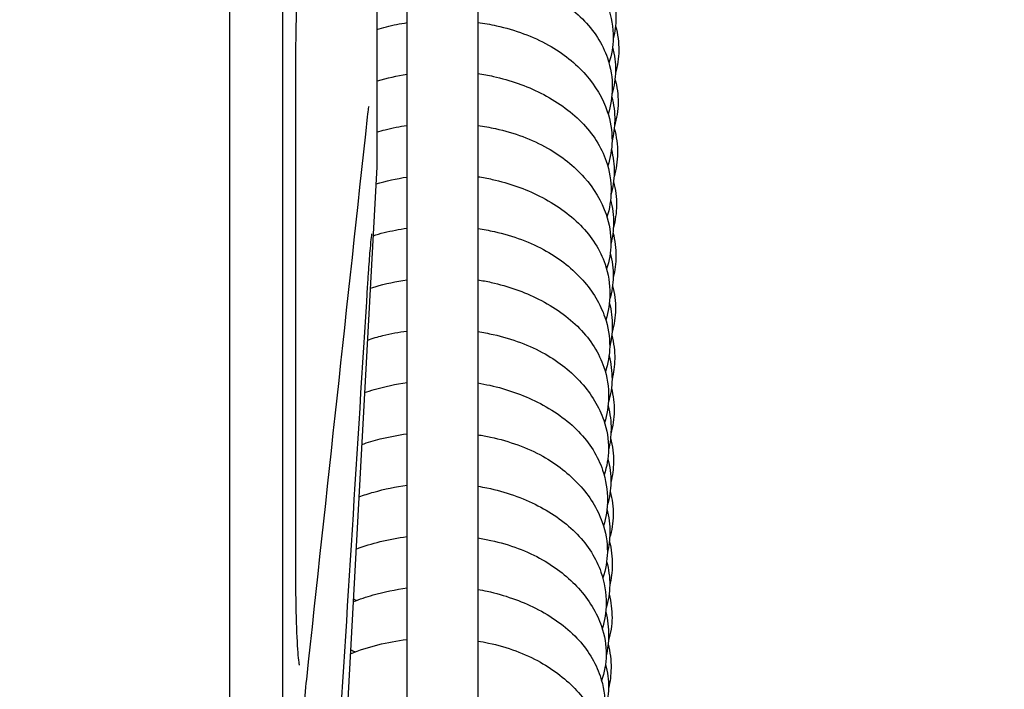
# Model space of a CAD drawing. Header units: millimetres. Extents: x 49320 to 60117, y -4209 to 20568.
# Tile 242 of 252: x 52407.92 to 52413.47, y 6190.19 to 6193.97. Entities that reach past the tile are written whole.
import ezdxf

# ---------------------------------------------------------------- set-up
doc = ezdxf.new("R2010")
doc.units = ezdxf.units.MM
doc.layers.add('_HD-KRESKOWANIE_PEŁNE', color=7, linetype='Continuous', lineweight=0, true_color=0xbfbfbf)
doc.layers.add('_mt_hatch żelbet', color=8, linetype='Continuous', lineweight=9)
doc.layers.add('_mt_widok', color=253, linetype='Continuous')
doc.layers.add('ARCATA', color=4, linetype='Continuous')

# ---------------------------------------------------------------- blocks, each defined once
blk = doc.blocks.new('WINDA 1 DZ')
at = {"layer": 'ARCATA', "color": 5, "true_color": 0x1414ff}
for p, q in [((172.525, 65.0677), (172.525, 88.1177)), ((172.525, 65.0696), (172.525, 88.1158)), ((172.825, 65.0677), (172.825, 88.1177)), ((173.525, 65.3942), (173.525, 87.7172)), ((173.925, 87.7172), (173.925, 65.3942)), ((173.3548, 78.3427), (173.3548, 74.8427)), ((173.3548, 78.3427), (173.3548, 74.8427)), ((173.3548, 74.8427), (172.825, 65.0677)), ((173.3548, 74.8427), (172.825, 65.0677))]:
    blk.add_line(p, q, dxfattribs=at)
blk.add_ellipse((172.795, 72.6719), major_axis=(0.1, 0), ratio=0.383179, start_param=6.283125, end_param=6.28321, dxfattribs=at)
blk.add_ellipse((172.795, 72.6719), major_axis=(0.1, 0), ratio=0.383179, start_param=6.283125, end_param=6.28321, dxfattribs=at)
for points, knots in [([(172.9433, 76.4363), (172.9433, 76.4363), (172.9424, 76.4334), (172.9395, 76.4202), (172.937, 76.4053), (172.9304, 76.3553), (172.9263, 76.3126), (172.9178, 76.1985), (172.9135, 76.1211), (172.906, 75.9431), (172.9027, 75.8391), (172.8978, 75.619), (172.8961, 75.4999), (172.8951, 75.3342), (172.895, 75.2861), (172.895, 75.2384)], [0.21511, 0.21511, 0.21511, 0.21511, 0.298301, 0.298301, 0.458791, 0.458791, 0.719183, 0.719183, 1.039976, 1.039976, 1.382372, 1.382372, 1.735051, 1.735051, 1.87931, 1.87931, 1.87931, 1.87931]), ([(172.9433, 76.4363), (172.9433, 76.4363), (172.9424, 76.4334), (172.9395, 76.4202), (172.937, 76.4053), (172.9304, 76.3553), (172.9263, 76.3126), (172.9178, 76.1985), (172.9135, 76.1211), (172.906, 75.9431), (172.9027, 75.8391), (172.8978, 75.619), (172.8961, 75.4999), (172.8951, 75.3342), (172.895, 75.2861), (172.895, 75.2384)], [0.21511, 0.21511, 0.21511, 0.21511, 0.298301, 0.298301, 0.458791, 0.458791, 0.719183, 0.719183, 1.039976, 1.039976, 1.382372, 1.382372, 1.735051, 1.735051, 1.87931, 1.87931, 1.87931, 1.87931]), ([(173.925, 76.2403), (173.9589, 76.2357), (173.9924, 76.2299), (174.1312, 76.2001), (174.2329, 76.1643), (174.4046, 76.071), (174.4775, 76.0134), (174.5895, 75.8876), (174.6316, 75.8183), (174.6782, 75.6888), (174.6889, 75.6286), (174.6875, 75.522), (174.6793, 75.4745), (174.6644, 75.4285)], [271.119716, 271.119716, 271.119716, 271.119716, 271.224109, 271.224109, 271.562101, 271.562101, 271.884221, 271.884221, 272.192149, 272.192149, 272.436398, 272.436398, 272.628665, 272.628665, 272.628665, 272.628665]), ([(173.925, 75.9513), (173.9565, 75.9469), (173.9876, 75.9414), (174.1137, 75.9135), (174.2049, 75.8809), (174.3733, 75.7957), (174.4513, 75.7408), (174.5785, 75.613), (174.6282, 75.5368), (174.6745, 75.4018), (174.6836, 75.3439), (174.6824, 75.2377), (174.6745, 75.1881), (174.6596, 75.1399)], [264.93823, 264.93823, 264.93823, 264.93823, 265.035243, 265.035243, 265.341093, 265.341093, 265.668618, 265.668618, 266.00483, 266.00483, 266.239631, 266.239631, 266.442703, 266.442703, 266.442703, 266.442703]), ([(174.6867, 75.8184), (174.6985, 75.774), (174.7042, 75.7286), (174.7032, 75.6442), (174.6979, 75.6044), (174.6881, 75.5653)], [303.1602017, 303.1602017, 303.1602017, 303.1602017, 303.3447275, 303.3447275, 303.5077346, 303.5077346, 303.5077346, 303.5077346]), ([(173.3548, 75.6186), (173.3725, 75.6239), (173.3904, 75.6288), (173.4465, 75.6429), (173.4856, 75.6507), (173.525, 75.6567)], [258.180761, 258.180761, 258.180761, 258.180761, 258.2368937, 258.2368937, 258.3560257, 258.3560257, 258.3560257, 258.3560257]), ([(173.925, 75.6582), (173.9603, 75.6533), (173.995, 75.647), (174.1348, 75.6158), (174.2359, 75.579), (174.4052, 75.4842), (174.4767, 75.4266), (174.5877, 75.2998), (174.6296, 75.2293), (174.6727, 75.102), (174.6822, 75.0457), (174.6809, 74.9424), (174.6724, 74.8944), (174.6573, 74.848)], [258.758144, 258.758144, 258.758144, 258.758144, 258.866872, 258.866872, 259.20512, 259.20512, 259.524917, 259.524917, 259.836723, 259.836723, 260.064839, 260.064839, 260.259374, 260.259374, 260.259374, 260.259374]), ([(174.701, 75.6377), (174.7012, 75.6371), (174.7013, 75.6364), (174.7142, 75.591), (174.7203, 75.5448), (174.7193, 75.4565), (174.7129, 75.4134), (174.701, 75.3714)], [327.8835792, 327.8835792, 327.8835792, 327.8835792, 327.8862944, 327.8862944, 328.0732358, 328.0732358, 328.2487278, 328.2487278, 328.2487278, 328.2487278]), ([(174.6845, 75.5178), (174.6961, 75.4739), (174.7019, 75.4288), (174.7008, 75.3414), (174.694, 75.2982), (174.6816, 75.2561)], [296.9906266, 296.9906266, 296.9906266, 296.9906266, 297.1742227, 297.1742227, 297.3489586, 297.3489586, 297.3489586, 297.3489586]), ([(173.3548, 75.327), (173.3559, 75.3273), (173.357, 75.3276), (173.4122, 75.3436), (173.4683, 75.356), (173.525, 75.3651)], [251.999887, 251.999887, 251.999887, 251.999887, 252.0032853, 252.0032853, 252.1748899, 252.1748899, 252.1748899, 252.1748899]), ([(173.925, 75.3692), (173.9545, 75.3649), (173.9836, 75.3596), (174.1076, 75.332), (174.1985, 75.2995), (174.3674, 75.2142), (174.446, 75.1589), (174.573, 75.0307), (174.6219, 74.9545), (174.6677, 74.8199), (174.6767, 74.7623), (174.6754, 74.6564), (174.6676, 74.6069), (174.6528, 74.5588)], [252.576825, 252.576825, 252.576825, 252.576825, 252.667871, 252.667871, 252.973012, 252.973012, 253.302713, 253.302713, 253.637695, 253.637695, 253.871783, 253.871783, 254.074233, 254.074233, 254.074233, 254.074233]), ([(174.6983, 75.3376), (174.7103, 75.2942), (174.7165, 75.2495), (174.7154, 75.1608), (174.7082, 75.1161), (174.6952, 75.0728)], [321.7177346, 321.7177346, 321.7177346, 321.7177346, 321.898343, 321.898343, 322.0799608, 322.0799608, 322.0799608, 322.0799608]), ([(174.68, 75.238), (174.6916, 75.194), (174.6971, 75.1489), (174.6961, 75.0652), (174.691, 75.0257), (174.6814, 74.9869)], [290.7908452, 290.7908452, 290.7908452, 290.7908452, 290.9739988, 290.9739988, 291.1358355, 291.1358355, 291.1358355, 291.1358355]), ([(173.309, 75.184), (173.309, 75.184), (173.3089, 75.1837), (173.3085, 75.1818), (173.3076, 75.1778), (173.305, 75.1619), (173.3028, 75.1456), (173.3007, 75.1255)], [0.1839779, 0.1839779, 0.1839779, 0.1839779, 0.2012929, 0.2012929, 0.2666553, 0.2666553, 0.3926348, 0.3926348, 0.3926348, 0.3926348]), ([(173.309, 75.184), (173.309, 75.184), (173.3089, 75.1837), (173.3085, 75.1818), (173.3076, 75.1778), (173.305, 75.1619), (173.3028, 75.1456), (173.3007, 75.1255)], [0.1839779, 0.1839779, 0.1839779, 0.1839779, 0.2012929, 0.2012929, 0.2666553, 0.2666553, 0.3926348, 0.3926348, 0.3926348, 0.3926348]), ([(173.3548, 75.0394), (173.3705, 75.044), (173.3863, 75.0483), (173.4423, 75.0623), (173.4835, 75.0703), (173.525, 75.0764)], [245.819517, 245.819517, 245.819517, 245.819517, 245.8690484, 245.8690484, 245.9944195, 245.9944195, 245.9944195, 245.9944195]), ([(173.925, 75.0763), (173.9585, 75.0715), (173.9915, 75.0655), (174.1294, 75.0346), (174.2304, 74.9977), (174.398, 74.9031), (174.4684, 74.8462), (174.5797, 74.7201), (174.6222, 74.6491), (174.6661, 74.5209), (174.6758, 74.4643), (174.6745, 74.3605), (174.666, 74.3124), (174.6506, 74.2659)], [246.396645, 246.396645, 246.396645, 246.396645, 246.500015, 246.500015, 246.837792, 246.837792, 247.153538, 247.153538, 247.468061, 247.468061, 247.697593, 247.697593, 247.892358, 247.892358, 247.892358, 247.892358]), ([(174.694, 75.0596), (174.7069, 75.0133), (174.7132, 74.9658), (174.7122, 74.8745), (174.7054, 74.8298), (174.6928, 74.7862)], [315.5158769, 315.5158769, 315.5158769, 315.5158769, 315.7092777, 315.7092777, 315.8910903, 315.8910903, 315.8910903, 315.8910903]), ([(174.678, 74.9397), (174.6889, 74.8971), (174.6942, 74.8535), (174.6932, 74.7675), (174.6869, 74.7243), (174.6752, 74.6821)], [284.6177828, 284.6177828, 284.6177828, 284.6177828, 284.7948535, 284.7948535, 284.9713722, 284.9713722, 284.9713722, 284.9713722]), ([(173.3496, 74.7463), (173.3502, 74.7465), (173.3508, 74.7466), (173.4077, 74.7631), (173.466, 74.776), (173.525, 74.7851)], [239.6331898, 239.6331898, 239.6331898, 239.6331898, 239.6351607, 239.6351607, 239.8134147, 239.8134147, 239.8134147, 239.8134147]), ([(173.925, 74.787), (173.9524, 74.7829), (173.9794, 74.7778), (174.1012, 74.7506), (174.192, 74.7182), (174.3614, 74.6328), (174.4405, 74.5772), (174.5671, 74.4485), (174.6155, 74.3725), (174.6609, 74.2382), (174.6699, 74.1805), (174.6686, 74.0749), (174.6609, 74.0256), (174.6463, 73.9778)], [240.215549, 240.215549, 240.215549, 240.215549, 240.300255, 240.300255, 240.60494, 240.60494, 240.936526, 240.936526, 241.270126, 241.270126, 241.504587, 241.504587, 241.705855, 241.705855, 241.705855, 241.705855]), ([(174.6902, 74.7581), (174.7017, 74.7144), (174.7074, 74.6696), (174.7064, 74.5834), (174.7003, 74.5411), (174.689, 74.4997)], [309.3487933, 309.3487933, 309.3487933, 309.3487933, 309.5306387, 309.5306387, 309.7032258, 309.7032258, 309.7032258, 309.7032258]), ([(174.6731, 74.6569), (174.6848, 74.6127), (174.6903, 74.5674), (174.6894, 74.484), (174.6844, 74.4451), (174.675, 74.4068)], [278.422453, 278.422453, 278.422453, 278.422453, 278.606699, 278.606699, 278.7662086, 278.7662086, 278.7662086, 278.7662086]), ([(173.3338, 74.454), (173.3542, 74.4603), (173.3749, 74.466), (173.438, 74.4817), (173.4813, 74.49), (173.525, 74.4961)], [233.4361412, 233.4361412, 233.4361412, 233.4361412, 233.5010739, 233.5010739, 233.6329047, 233.6329047, 233.6329047, 233.6329047]), ([(173.925, 74.4943), (173.9564, 74.4896), (173.9873, 74.4839), (174.1232, 74.4535), (174.2241, 74.4164), (174.3908, 74.322), (174.4607, 74.2657), (174.5725, 74.1398), (174.6156, 74.0683), (174.6595, 73.9398), (174.6691, 73.8836), (174.6678, 73.7799), (174.6592, 73.7314), (174.6438, 73.6847)], [234.035271, 234.035271, 234.035271, 234.035271, 234.132242, 234.132242, 234.469881, 234.469881, 234.783276, 234.783276, 235.100353, 235.100353, 235.328032, 235.328032, 235.524209, 235.524209, 235.524209, 235.524209]), ([(173.3251, 74.4641), (173.3251, 74.4641), (173.3249, 74.4633), (173.3243, 74.4588), (173.3234, 74.4526), (173.3208, 74.4298), (173.3187, 74.4085), (173.3136, 74.3488), (173.3104, 74.3064), (173.3051, 74.2298), (173.303, 74.1992), (173.301, 74.167)], [0.181749, 0.181749, 0.181749, 0.181749, 0.2143063, 0.2143063, 0.2973048, 0.2973048, 0.4470667, 0.4470667, 0.6374896, 0.6374896, 0.7490924, 0.7490924, 0.7490924, 0.7490924]), ([(173.3251, 74.4641), (173.3251, 74.4641), (173.3249, 74.4633), (173.3243, 74.4588), (173.3234, 74.4526), (173.3208, 74.4298), (173.3187, 74.4085), (173.3136, 74.3488), (173.3104, 74.3064), (173.3051, 74.2298), (173.303, 74.1992), (173.301, 74.167)], [0.181749, 0.181749, 0.181749, 0.181749, 0.2143063, 0.2143063, 0.2973048, 0.2973048, 0.4470667, 0.4470667, 0.6374896, 0.6374896, 0.7490924, 0.7490924, 0.7490924, 0.7490924]), ([(174.6867, 74.4721), (174.6985, 74.4278), (174.7042, 74.3823), (174.7032, 74.2979), (174.6979, 74.2581), (174.6881, 74.219)], [303.1602017, 303.1602017, 303.1602017, 303.1602017, 303.3447275, 303.3447275, 303.5077346, 303.5077346, 303.5077346, 303.5077346]), ([(174.6713, 74.3559), (174.6829, 74.3121), (174.6887, 74.2673), (174.6876, 74.1797), (174.6806, 74.1361), (174.668, 74.0937)], [272.2539568, 272.2539568, 272.2539568, 272.2539568, 272.4363977, 272.4363977, 272.6127559, 272.6127559, 272.6127559, 272.6127559]), ([(173.3177, 74.1575), (173.3269, 74.1604), (173.3361, 74.1632), (173.4036, 74.1827), (173.4639, 74.1959), (173.525, 74.2051)], [227.2382296, 227.2382296, 227.2382296, 227.2382296, 227.2675819, 227.2675819, 227.4519599, 227.4519599, 227.4519599, 227.4519599]), ([(173.925, 74.2048), (173.9503, 74.2008), (173.9753, 74.196), (174.095, 74.1692), (174.1858, 74.1368), (174.3557, 74.0513), (174.4352, 73.9952), (174.5614, 73.8662), (174.609, 73.7904), (174.6541, 73.6565), (174.6631, 73.5987), (174.6618, 73.4933), (174.6542, 73.4444), (174.6397, 73.3968)], [227.854323, 227.854323, 227.854323, 227.854323, 227.932777, 227.932777, 228.237352, 228.237352, 228.570662, 228.570662, 228.902643, 228.902643, 229.137469, 229.137469, 229.33752, 229.33752, 229.33752, 229.33752]), ([(174.6845, 74.1716), (174.6961, 74.1276), (174.7019, 74.0825), (174.7008, 73.9951), (174.694, 73.9519), (174.6816, 73.9099)], [296.9906266, 296.9906266, 296.9906266, 296.9906266, 297.1742227, 297.1742227, 297.3489586, 297.3489586, 297.3489586, 297.3489586]), ([(174.6663, 74.0752), (174.6779, 74.0309), (174.6835, 73.9855), (174.6825, 73.9023), (174.6776, 73.8637), (174.6684, 73.8257)], [266.054968, 266.054968, 266.054968, 266.054968, 266.2396313, 266.2396313, 266.3979103, 266.3979103, 266.3979103, 266.3979103]), ([(173.3018, 73.865), (173.3304, 73.8744), (173.3595, 73.8828), (173.4334, 73.901), (173.479, 73.9096), (173.525, 73.9158)], [221.0411519, 221.0411519, 221.0411519, 221.0411519, 221.1327827, 221.1327827, 221.2714067, 221.2714067, 221.2714067, 221.2714067]), ([(173.925, 73.9122), (173.9542, 73.9077), (173.983, 73.9023), (174.1168, 73.8725), (174.2176, 73.8353), (174.3834, 73.741), (174.4529, 73.6852), (174.5653, 73.5595), (174.6089, 73.4874), (174.6529, 73.3589), (174.6625, 73.3031), (174.6612, 73.1994), (174.6525, 73.1506), (174.6369, 73.1036)], [221.673925, 221.673925, 221.673925, 221.673925, 221.76439, 221.76439, 222.101703, 222.101703, 222.413089, 222.413089, 222.732605, 222.732605, 222.958313, 222.958313, 223.156003, 223.156003, 223.156003, 223.156003]), ([(174.68, 73.8918), (174.6916, 73.8477), (174.6971, 73.8027), (174.6961, 73.719), (174.691, 73.6795), (174.6814, 73.6407)], [290.7908452, 290.7908452, 290.7908452, 290.7908452, 290.9739988, 290.9739988, 291.1358355, 291.1358355, 291.1358355, 291.1358355]), ([(174.6647, 73.7757), (174.6762, 73.7324), (174.682, 73.6879), (174.6809, 73.6006), (174.6739, 73.5571), (174.6614, 73.5148)], [259.8841026, 259.8841026, 259.8841026, 259.8841026, 260.0648395, 260.0648395, 260.2411273, 260.2411273, 260.2411273, 260.2411273]), ([(173.2857, 73.5682), (173.3034, 73.5742), (173.3213, 73.5798), (173.3994, 73.6024), (173.4618, 73.6159), (173.525, 73.6251)], [214.843073, 214.843073, 214.843073, 214.843073, 214.9000854, 214.9000854, 215.090543, 215.090543, 215.090543, 215.090543]), ([(173.925, 73.6224), (173.948, 73.6186), (173.9707, 73.6142), (174.0884, 73.5878), (174.1793, 73.5555), (174.3499, 73.4697), (174.4298, 73.4134), (174.5555, 73.284), (174.6023, 73.2086), (174.6473, 73.075), (174.6563, 73.017), (174.6551, 72.9117), (174.6475, 72.8631), (174.6332, 72.8158)], [215.49317, 215.49317, 215.49317, 215.49317, 215.564615, 215.564615, 215.869689, 215.869689, 216.204638, 216.204638, 216.534726, 216.534726, 216.77035, 216.77035, 216.969146, 216.969146, 216.969146, 216.969146]), ([(174.678, 73.5934), (174.6889, 73.5509), (174.6942, 73.5072), (174.6932, 73.4213), (174.6869, 73.378), (174.6752, 73.3358)], [284.6177828, 284.6177828, 284.6177828, 284.6177828, 284.7948535, 284.7948535, 284.9713722, 284.9713722, 284.9713722, 284.9713722]), ([(174.6595, 73.4935), (174.6711, 73.4492), (174.6765, 73.404), (174.6756, 73.3212), (174.6708, 73.283), (174.6618, 73.2453)], [253.6873724, 253.6873724, 253.6873724, 253.6873724, 253.8717832, 253.8717832, 254.0285792, 254.0285792, 254.0285792, 254.0285792]), ([(173.2699, 73.2752), (173.3037, 73.2872), (173.3382, 73.2976), (173.4227, 73.319), (173.4736, 73.3286), (173.525, 73.3353)], [208.6459954, 208.6459954, 208.6459954, 208.6459954, 208.7553471, 208.7553471, 208.9099886, 208.9099886, 208.9099886, 208.9099886]), ([(173.925, 73.3302), (173.9492, 73.3264), (173.9731, 73.3219), (174.1025, 73.294), (174.2038, 73.2574), (174.3703, 73.1644), (174.4401, 73.1094), (174.5542, 72.9848), (174.5991, 72.9129), (174.6455, 72.7826), (174.6558, 72.725), (174.6545, 72.6187), (174.6456, 72.5693), (174.6296, 72.5217)], [209.312663, 209.312663, 209.312663, 209.312663, 209.387667, 209.387667, 209.725087, 209.725087, 210.034804, 210.034804, 210.355524, 210.355524, 210.588439, 210.588439, 210.789067, 210.789067, 210.789067, 210.789067]), ([(174.6731, 73.3107), (174.6848, 73.2664), (174.6903, 73.2211), (174.6894, 73.1377), (174.6844, 73.0988), (174.675, 73.0605)], [278.422453, 278.422453, 278.422453, 278.422453, 278.606699, 278.606699, 278.7662086, 278.7662086, 278.7662086, 278.7662086]), ([(174.658, 73.1948), (174.6697, 73.1512), (174.6756, 73.1064), (174.6745, 73.0185), (174.6674, 72.9746), (174.6545, 72.932)], [247.5156885, 247.5156885, 247.5156885, 247.5156885, 247.6975933, 247.6975933, 247.8751433, 247.8751433, 247.8751433, 247.8751433]), ([(173.2538, 72.9794), (173.2813, 72.9893), (173.3093, 72.9983), (173.3982, 73.0237), (173.4613, 73.0367), (173.525, 73.0452)], [202.4480599, 202.4480599, 202.4480599, 202.4480599, 202.5375062, 202.5375062, 202.7292493, 202.7292493, 202.7292493, 202.7292493]), ([(173.925, 73.0395), (173.9422, 73.0367), (173.9592, 73.0335), (174.0789, 73.0088), (174.1772, 72.9744), (174.3486, 72.8859), (174.4245, 72.8312), (174.5463, 72.7052), (174.5925, 72.6313), (174.6395, 72.4969), (174.6494, 72.4363), (174.6481, 72.3292), (174.6407, 72.2812), (174.6267, 72.2345)], [203.132119, 203.132119, 203.132119, 203.132119, 203.185553, 203.185553, 203.512262, 203.512262, 203.834012, 203.834012, 204.159004, 204.159004, 204.405297, 204.405297, 204.601176, 204.601176, 204.601176, 204.601176]), ([(174.6713, 73.0096), (174.6829, 72.9659), (174.6887, 72.921), (174.6876, 72.8334), (174.6806, 72.7898), (174.668, 72.7474)], [272.2539568, 272.2539568, 272.2539568, 272.2539568, 272.4363977, 272.4363977, 272.6127559, 272.6127559, 272.6127559, 272.6127559]), ([(174.6528, 72.9118), (174.6643, 72.8675), (174.6697, 72.8222), (174.6688, 72.7396), (174.664, 72.7015), (174.6551, 72.664)], [241.3199651, 241.3199651, 241.3199651, 241.3199651, 241.5045872, 241.5045872, 241.6606322, 241.6606322, 241.6606322, 241.6606322]), ([(173.2379, 72.6849), (173.2822, 72.7017), (173.3279, 72.7159), (173.4235, 72.7394), (173.474, 72.7486), (173.525, 72.755)], [196.2502134, 196.2502134, 196.2502134, 196.2502134, 196.3950275, 196.3950275, 196.5482986, 196.5482986, 196.5482986, 196.5482986]), ([(173.925, 72.7481), (173.9498, 72.744), (173.9743, 72.7393), (174.1035, 72.7105), (174.2037, 72.6731), (174.3682, 72.5794), (174.4372, 72.5245), (174.5508, 72.399), (174.5956, 72.326), (174.6397, 72.1972), (174.6491, 72.1423), (174.6478, 72.0385), (174.6389, 71.9888), (174.623, 71.941)], [196.951157, 196.951157, 196.951157, 196.951157, 197.028267, 197.028267, 197.364267, 197.364267, 197.672544, 197.672544, 197.996639, 197.996639, 198.218321, 198.218321, 198.419973, 198.419973, 198.419973, 198.419973]), ([(174.6663, 72.7289), (174.6779, 72.6846), (174.6835, 72.6392), (174.6825, 72.5561), (174.6776, 72.5174), (174.6684, 72.4794)], [266.054968, 266.054968, 266.054968, 266.054968, 266.2396313, 266.2396313, 266.3979103, 266.3979103, 266.3979103, 266.3979103]), ([(172.895, 72.6719), (172.895, 72.5606), (172.8959, 72.4555), (172.8997, 72.2759), (172.9024, 72.1984), (172.9076, 72.1126), (172.9094, 72.0888), (172.9131, 72.0526), (172.915, 72.0393), (172.9168, 72.0301), (172.9172, 72.0286), (172.9172, 72.0286)], [0, 0, 0, 0, 0.361836, 0.361836, 0.719845, 0.719845, 0.891076, 0.891076, 1.051004, 1.051004, 1.111126, 1.111126, 1.111126, 1.111126]), ([(172.895, 72.6719), (172.895, 72.5606), (172.8959, 72.4555), (172.8997, 72.2759), (172.9024, 72.1984), (172.9076, 72.1126), (172.9094, 72.0888), (172.9131, 72.0526), (172.915, 72.0393), (172.9168, 72.0301), (172.9172, 72.0286), (172.9172, 72.0286)], [0, 0, 0, 0, 0.361836, 0.361836, 0.719845, 0.719845, 0.891076, 0.891076, 1.051004, 1.051004, 1.111126, 1.111126, 1.111126, 1.111126]), ([(174.6512, 72.6143), (174.663, 72.5708), (174.669, 72.5261), (174.6679, 72.4379), (174.6607, 72.3938), (174.6477, 72.3509)], [235.1465454, 235.1465454, 235.1465454, 235.1465454, 235.3280322, 235.3280322, 235.5068362, 235.5068362, 235.5068362, 235.5068362]), ([(173.2218, 72.3882), (173.2583, 72.4024), (173.2957, 72.415), (173.3956, 72.4434), (173.46, 72.4567), (173.525, 72.4653)], [190.0517854, 190.0517854, 190.0517854, 190.0517854, 190.1720177, 190.1720177, 190.3676542, 190.3676542, 190.3676542, 190.3676542]), ([(173.925, 72.4574), (173.9428, 72.4543), (173.9604, 72.4507), (174.0748, 72.4254), (174.1674, 72.3927), (174.3397, 72.3058), (174.4201, 72.2489), (174.5436, 72.1192), (174.5887, 72.045), (174.6335, 71.9122), (174.6427, 71.8536), (174.6414, 71.7482), (174.6341, 71.7002), (174.62, 71.6535)], [190.770908, 190.770908, 190.770908, 190.770908, 190.826468, 190.826468, 191.13655, 191.13655, 191.473567, 191.473567, 191.7979, 191.7979, 192.036615, 192.036615, 192.232659, 192.232659, 192.232659, 192.232659]), ([(174.6647, 72.4294), (174.6762, 72.3861), (174.682, 72.3416), (174.6809, 72.2544), (174.6739, 72.2109), (174.6614, 72.1686)], [259.8841026, 259.8841026, 259.8841026, 259.8841026, 260.0648395, 260.0648395, 260.2411273, 260.2411273, 260.2411273, 260.2411273]), ([(174.646, 72.3302), (174.6575, 72.2858), (174.663, 72.2404), (174.662, 72.1578), (174.6572, 72.1198), (174.6483, 72.0824)], [228.9522712, 228.9522712, 228.9522712, 228.9522712, 229.1374685, 229.1374685, 229.2930822, 229.2930822, 229.2930822, 229.2930822]), ([(173.2058, 72.094), (173.2558, 72.1142), (173.3078, 72.1312), (173.4143, 72.1579), (173.4694, 72.1679), (173.525, 72.1746)], [183.8542073, 183.8542073, 183.8542073, 183.8542073, 184.0195786, 184.0195786, 184.1866765, 184.1866765, 184.1866765, 184.1866765]), ([(173.925, 72.1659), (173.9451, 72.1626), (173.9651, 72.1588), (174.0902, 72.1316), (174.1909, 72.0947), (174.3562, 72.002), (174.4255, 71.9477), (174.5406, 71.8231), (174.5863, 71.7502), (174.6323, 71.6201), (174.6422, 71.5637), (174.641, 71.4596), (174.6325, 71.4109), (174.6172, 71.3639)], [184.589736, 184.589736, 184.589736, 184.589736, 184.652468, 184.652468, 184.988776, 184.988776, 185.296072, 185.296072, 185.620902, 185.620902, 185.848245, 185.848245, 186.046078, 186.046078, 186.046078, 186.046078]), ([(174.6595, 72.1472), (174.6711, 72.103), (174.6765, 72.0577), (174.6756, 71.975), (174.6708, 71.9367), (174.6618, 71.8991)], [253.6873724, 253.6873724, 253.6873724, 253.6873724, 253.8717832, 253.8717832, 254.0285792, 254.0285792, 254.0285792, 254.0285792]), ([(174.6445, 72.0339), (174.6563, 71.9905), (174.6623, 71.9459), (174.6613, 71.8577), (174.654, 71.8135), (174.6411, 71.7706)], [222.7773973, 222.7773973, 222.7773973, 222.7773973, 222.9583132, 222.9583132, 223.1374523, 223.1374523, 223.1374523, 223.1374523]), ([(172.9571, 71.9486), (172.9513, 71.895), (172.9453, 71.8247), (172.9338, 71.6611), (172.9283, 71.5653), (172.9181, 71.3589), (172.9135, 71.2454), (172.9056, 71.0159), (172.9024, 70.8969), (172.8976, 70.6681), (172.896, 70.5555), (172.8951, 70.4178), (172.895, 70.3827), (172.895, 70.3491)], [0, 0, 0, 0, 0.329832, 0.329832, 0.665076, 0.665076, 1.008703, 1.008703, 1.357547, 1.357547, 1.712613, 1.712613, 1.840215, 1.840215, 1.840215, 1.840215]), ([(172.9571, 71.9486), (172.9513, 71.895), (172.9453, 71.8247), (172.9338, 71.6611), (172.9283, 71.5653), (172.9181, 71.3589), (172.9135, 71.2454), (172.9056, 71.0159), (172.9024, 70.8969), (172.8976, 70.6681), (172.896, 70.5555), (172.8951, 70.4178), (172.895, 70.3827), (172.895, 70.3491)], [0, 0, 0, 0, 0.329832, 0.329832, 0.665076, 0.665076, 1.008703, 1.008703, 1.357547, 1.357547, 1.712613, 1.712613, 1.840215, 1.840215, 1.840215, 1.840215])]:
    blk.add_open_spline(points, degree=3, knots=knots, dxfattribs=at)
for points in [[(172.895, 75.2384), (172.895, 74.3603), (172.895, 73.4906), (172.895, 72.6719)], [(172.895, 75.2384), (172.895, 74.3603), (172.895, 73.4906), (172.895, 72.6719)], [(173.3007, 75.1255), (173.1862, 74.0665), (173.0716, 73.0076), (172.9571, 71.9486)], [(173.3007, 75.1255), (173.1862, 74.0665), (173.0716, 73.0076), (172.9571, 71.9486)], [(173.301, 74.167), (173.1866, 72.3354), (173.072, 70.5039), (172.9575, 68.6723)], [(173.301, 74.167), (173.1866, 72.3354), (173.072, 70.5039), (172.9575, 68.6723)], [(173.2383, 72.6851), (173.2382, 72.6851), (173.238, 72.6852), (173.2379, 72.6853)], [(173.2383, 72.6851), (173.2382, 72.6851), (173.238, 72.6852), (173.2379, 72.6853)], [(174.4311, 72.5267), (174.4305, 72.5262), (174.4299, 72.5258), (174.4293, 72.5253)], [(174.43, 72.5247), (174.4304, 72.5254), (174.4308, 72.5262), (174.4312, 72.5269)], [(173.2393, 72.3949), (173.2337, 72.3971), (173.2281, 72.3994), (173.2225, 72.4017)], [(173.2393, 72.3949), (173.2337, 72.3971), (173.2281, 72.3994), (173.2225, 72.4017)], [(174.4267, 72.2373), (174.4264, 72.2371), (174.426, 72.2368), (174.4257, 72.2365)], [(173.2319, 72.1042), (173.2235, 72.1076), (173.2152, 72.1111), (173.207, 72.1147)], [(173.2319, 72.1042), (173.2235, 72.1076), (173.2152, 72.1111), (173.207, 72.1147)]]:
    blk.add_open_spline(points, degree=3, dxfattribs=at)

msp = doc.modelspace()

# ---------------------------------------------------------------- hatches: boundary and pattern name
at = {"layer": '_HD-KRESKOWANIE_PEŁNE', "ltscale": 1.5, "transparency": 33554687}
h = msp.add_hatch(color=256, dxfattribs=at)
h.dxf.hatch_style = 1
edge = h.paths.add_edge_path()
edge.add_line((52409.8828, 5849.3016), (52467.0763, 5849.3016))
edge.add_line((52467.0763, 5849.3016), (52502.0763, 5849.3016))
edge.add_line((52502.0763, 5849.3016), (52538.0763, 5849.3016))
edge.add_line((52538.0763, 5849.3016), (52553.0763, 5849.3016))
edge.add_line((52553.0763, 5849.3016), (52595.5763, 5849.3016))
edge.add_line((52595.5763, 5849.3016), (52595.5763, 5861.3016))
edge.add_line((52595.5763, 5861.3016), (52595.5763, 5866.8016))
edge.add_line((52595.5763, 5866.8016), (52595.5763, 5884.3016))
edge.add_line((52595.5763, 5884.3016), (52593.5763, 5884.3016))
edge.add_line((52593.5763, 5884.3016), (52583.5763, 5884.3016))
edge.add_line((52583.5763, 5884.3016), (52491.5763, 5884.3016))
edge.add_line((52491.5763, 5884.3016), (52491.5763, 6047.1428))
edge.add_line((52491.5763, 6047.1428), (52491.5763, 6103.3016))
edge.add_line((52491.5763, 6103.3016), (52491.5763, 6113.3016))
edge.add_line((52491.5763, 6113.3016), (52491.5763, 6501.3016))
edge.add_line((52491.5763, 6501.3016), (52545.5763, 6501.3016))
edge.add_line((52545.5763, 6501.3016), (52548.5763, 6501.3016))
edge.add_line((52548.5763, 6501.3016), (52548.5763, 6501.4676))
edge.add_line((52548.5763, 6501.4676), (52548.5763, 6516.3016))
edge.add_line((52548.5763, 6516.3016), (52548.5763, 6528.3016))
edge.add_line((52548.5763, 6528.3016), (52548.5763, 6544.3016))
edge.add_line((52548.5763, 6544.3016), (52548.5763, 6550.3016))
edge.add_line((52548.5763, 6550.3016), (52548.5763, 6556.3016))
edge.add_line((52548.5763, 6556.3016), (52545.5763, 6556.3016))
edge.add_line((52545.5763, 6556.3016), (52418.5763, 6556.3016))
edge.add_line((52418.5763, 6556.3016), (52415.5763, 6556.3016))
edge.add_line((52415.5763, 6556.3016), (52415.5763, 6550.3016))
edge.add_line((52415.5763, 6550.3016), (52415.5763, 6544.3016))
edge.add_line((52415.5763, 6544.3016), (52415.5763, 6528.3016))
edge.add_line((52415.5763, 6528.3016), (52415.5763, 6516.3016))
edge.add_line((52415.5763, 6516.3016), (52415.5763, 6501.3016))
edge.add_line((52415.5763, 6501.3016), (52418.5763, 6501.3016))
edge.add_line((52418.5763, 6501.3016), (52479.5763, 6501.3016))
edge.add_line((52479.5763, 6501.3016), (52479.5763, 6151.9174))
edge.add_line((52479.5763, 6151.9174), (52479.5763, 6113.3016))
edge.add_line((52479.5763, 6113.3016), (52477.5763, 6113.3016))
edge.add_line((52477.5763, 6113.3016), (52477.5763, 6105.3016))
edge.add_line((52477.5763, 6105.3016), (52477.5763, 6047.1428))
edge.add_line((52477.5763, 6047.1428), (52477.5763, 6004.3016))
edge.add_line((52477.5763, 6004.3016), (52477.5763, 5966.3016))
edge.add_line((52477.5763, 5966.3016), (52477.5763, 5885.3016))
edge.add_line((52477.5763, 5885.3016), (52477.5763, 5884.3016))
edge.add_line((52477.5763, 5884.3016), (52411.0763, 5884.3016))
edge.add_line((52411.0763, 5884.3016), (52411.0763, 5849.3016))
at = {"layer": '_mt_hatch żelbet', "ltscale": 2, "transparency": 33554687}
h = msp.add_hatch(dxfattribs=at)
h.set_pattern_fill('ANSI36', color=8)
h.set_pattern_definition([(45, (55916.924, 9594.0647), (1.683798, 6.173926), [7.9375, -1.5875, 0, -1.5875])])
edge = h.paths.add_edge_path()
edge.add_line((52283.3224, 6133.3016), (52251.5763, 6133.3016))
edge.add_line((52251.5763, 6133.3016), (52251.5763, 6215.7016))
edge.add_line((52251.5763, 6215.7016), (52249.7263, 6215.7016))
edge.add_line((52249.7263, 6215.7016), (52249.6763, 6215.7516))
edge.add_arc((52249.6263, 6215.7516), 0.05, 0, 90)
edge.add_line((52249.6263, 6215.8016), (52247.1263, 6215.8016))
edge.add_line((52247.1263, 6215.8016), (52247.1263, 6215.7266))
edge.add_line((52247.1263, 6215.7266), (52247.1013, 6215.7016))
edge.add_line((52247.1013, 6215.7016), (52246.9013, 6215.7016))
edge.add_line((52246.9013, 6215.7016), (52246.8763, 6215.7266))
edge.add_line((52246.8763, 6215.7266), (52246.8763, 6215.8016))
edge.add_line((52246.8763, 6215.8016), (52246.8263, 6215.8016))
edge.add_line((52246.8263, 6215.8016), (52246.8263, 6216.8016))
edge.add_line((52246.8263, 6216.8016), (52246.8763, 6216.8016))
edge.add_line((52246.8763, 6216.8016), (52246.8763, 6216.8766))
edge.add_line((52246.8763, 6216.8766), (52246.9013, 6216.9016))
edge.add_line((52246.9013, 6216.9016), (52247.1013, 6216.9016))
edge.add_line((52247.1013, 6216.9016), (52247.1263, 6216.8766))
edge.add_line((52247.1263, 6216.8766), (52247.1263, 6216.8016))
edge.add_line((52247.1263, 6216.8016), (52249.6263, 6216.8016))
edge.add_arc((52249.6263, 6216.8516), 0.05, 270, 360)
edge.add_line((52249.6763, 6216.8516), (52249.7263, 6216.9016))
edge.add_line((52249.7263, 6216.9016), (52251.5763, 6216.9016))
edge.add_line((52251.5763, 6216.9016), (52251.5763, 6223.7016))
edge.add_line((52251.5763, 6223.7016), (52249.7263, 6223.7016))
edge.add_line((52249.7263, 6223.7016), (52249.6763, 6223.7516))
edge.add_arc((52249.6263, 6223.7516), 0.05, 0, 90)
edge.add_line((52249.6263, 6223.8016), (52247.1263, 6223.8016))
edge.add_line((52247.1263, 6223.8016), (52247.1263, 6223.7266))
edge.add_line((52247.1263, 6223.7266), (52247.1013, 6223.7016))
edge.add_line((52247.1013, 6223.7016), (52246.9013, 6223.7016))
edge.add_line((52246.9013, 6223.7016), (52246.8763, 6223.7266))
edge.add_line((52246.8763, 6223.7266), (52246.8763, 6223.8016))
edge.add_line((52246.8763, 6223.8016), (52246.8263, 6223.8016))
edge.add_line((52246.8263, 6223.8016), (52246.8263, 6223.6766))
edge.add_arc((52246.8013, 6223.6766), 0.025, 270, 360, ccw=False)
edge.add_line((52246.8013, 6223.6516), (52245.4513, 6223.6516))
edge.add_arc((52245.4513, 6223.6766), 0.025, 180, 270, ccw=False)
edge.add_line((52245.4263, 6223.6987), (52245.4263, 6223.7977))
edge.add_line((52245.4263, 6223.7977), (52244.1918, 6223.7016))
edge.add_arc((52244.1763, 6223.901), 0.2, 180, 274.4517, ccw=False)
edge.add_line((52243.9763, 6223.901), (52243.9763, 6224.7022))
edge.add_arc((52244.1763, 6224.7022), 0.2, 85.5483, 180, ccw=False)
edge.add_line((52244.1918, 6224.9016), (52245.4263, 6224.8055))
edge.add_line((52245.4263, 6224.8055), (52245.4263, 6224.926))
edge.add_arc((52245.4513, 6224.9266), 0.025, 90, 180, ccw=False)
edge.add_line((52245.4513, 6224.9516), (52246.8013, 6224.9516))
edge.add_arc((52246.8013, 6224.9266), 0.025, 0, 90, ccw=False)
edge.add_line((52246.8263, 6224.9266), (52246.8263, 6224.8016))
edge.add_line((52246.8263, 6224.8016), (52246.8763, 6224.8016))
edge.add_line((52246.8763, 6224.8016), (52246.8763, 6224.8766))
edge.add_line((52246.8763, 6224.8766), (52246.9013, 6224.9016))
edge.add_line((52246.9013, 6224.9016), (52247.1013, 6224.9016))
edge.add_line((52247.1013, 6224.9016), (52247.1263, 6224.8766))
edge.add_line((52247.1263, 6224.8766), (52247.1263, 6224.8016))
edge.add_line((52247.1263, 6224.8016), (52249.6263, 6224.8016))
edge.add_arc((52249.6263, 6224.8516), 0.05, 270, 360)
edge.add_line((52249.6763, 6224.8516), (52249.7263, 6224.9016))
edge.add_line((52249.7263, 6224.9016), (52251.5763, 6224.9016))
edge.add_line((52251.5763, 6224.9016), (52251.5763, 6290.0516))
edge.add_line((52251.5763, 6290.0516), (52249.7263, 6290.0516))
edge.add_line((52249.7263, 6290.0516), (52249.6763, 6290.1016))
edge.add_arc((52249.6263, 6290.1016), 0.05, 0, 90)
edge.add_line((52249.6263, 6290.1516), (52247.1263, 6290.1516))
edge.add_line((52247.1263, 6290.1516), (52247.1263, 6290.0766))
edge.add_line((52247.1263, 6290.0766), (52247.1013, 6290.0516))
edge.add_line((52247.1013, 6290.0516), (52246.9013, 6290.0516))
edge.add_line((52246.9013, 6290.0516), (52246.8763, 6290.0766))
edge.add_line((52246.8763, 6290.0766), (52246.8763, 6290.1516))
edge.add_line((52246.8763, 6290.1516), (52246.8263, 6290.1516))
edge.add_line((52246.8263, 6290.1516), (52246.8263, 6290.0266))
edge.add_arc((52246.8013, 6290.0266), 0.025, 270, 360, ccw=False)
edge.add_line((52246.8013, 6290.0016), (52245.4513, 6290.0016))
edge.add_arc((52245.4513, 6290.0266), 0.025, 180, 270, ccw=False)
edge.add_line((52245.4263, 6290.0266), (52245.4263, 6290.1477))
edge.add_line((52245.4263, 6290.1477), (52244.6918, 6290.0516))
edge.add_arc((52244.6763, 6290.251), 0.2, 180, 274.4517, ccw=False)
edge.add_line((52244.4763, 6290.251), (52244.4763, 6291.0522))
edge.add_arc((52244.6763, 6291.0522), 0.2, 85.5483, 180, ccw=False)
edge.add_line((52244.6918, 6291.2516), (52245.4263, 6291.1555))
edge.add_line((52245.4263, 6291.1555), (52245.4263, 6291.2766))
edge.add_arc((52245.4513, 6291.2766), 0.025, 90, 180, ccw=False)
edge.add_line((52245.4513, 6291.3016), (52246.8013, 6291.3016))
edge.add_arc((52246.8013, 6291.2766), 0.025, 0, 90, ccw=False)
edge.add_line((52246.8263, 6291.2766), (52246.8263, 6291.1516))
edge.add_line((52246.8263, 6291.1516), (52246.8763, 6291.1516))
edge.add_line((52246.8763, 6291.1516), (52246.8763, 6291.2266))
edge.add_line((52246.8763, 6291.2266), (52246.9013, 6291.2516))
edge.add_line((52246.9013, 6291.2516), (52247.1013, 6291.2516))
edge.add_line((52247.1013, 6291.2516), (52247.1263, 6291.2266))
edge.add_line((52247.1263, 6291.2266), (52247.1263, 6291.1516))
edge.add_line((52247.1263, 6291.1516), (52249.6263, 6291.1516))
edge.add_arc((52249.6263, 6291.2016), 0.05, 270, 360)
edge.add_line((52249.6763, 6291.2016), (52249.7263, 6291.2516))
edge.add_line((52249.7263, 6291.2516), (52251.5763, 6291.2516))
edge.add_line((52251.5763, 6291.2516), (52251.5763, 6300.1516))
edge.add_line((52251.5763, 6300.1516), (52249.7263, 6300.1516))
edge.add_line((52249.7263, 6300.1516), (52249.6763, 6300.2016))
edge.add_arc((52249.6263, 6300.2016), 0.05, 0, 90)
edge.add_line((52249.6263, 6300.2516), (52247.1263, 6300.2516))
edge.add_line((52247.1263, 6300.2516), (52247.1263, 6300.1766))
edge.add_line((52247.1263, 6300.1766), (52247.1013, 6300.1516))
edge.add_line((52247.1013, 6300.1516), (52246.9013, 6300.1516))
edge.add_line((52246.9013, 6300.1516), (52246.8763, 6300.1766))
edge.add_line((52246.8763, 6300.1766), (52246.8763, 6300.2516))
edge.add_line((52246.8763, 6300.2516), (52246.8263, 6300.2516))
edge.add_line((52246.8263, 6300.2516), (52246.8263, 6300.1266))
edge.add_arc((52246.8013, 6300.1266), 0.025, 270, 360, ccw=False)
edge.add_line((52246.8013, 6300.1016), (52246.4455, 6300.1016))
edge.add_spline(control_points=[(52246.4364, 6300.1126), (52246.4364, 6300.1126), (52246.4363, 6300.1126), (52246.4357, 6300.1129), (52246.4348, 6300.1132), (52246.4317, 6300.1142), (52246.4291, 6300.1149), (52246.4222, 6300.1165), (52246.4176, 6300.1174), (52246.4069, 6300.1189), (52246.4009, 6300.1195), (52246.3886, 6300.1203), (52246.3824, 6300.1206), (52246.3763, 6300.1206)], knot_values=[0.024008, 0.024008, 0.024008, 0.024008, 0.028269, 0.028269, 0.039404, 0.039404, 0.055597, 0.055597, 0.075883, 0.075883, 0.097542, 0.097542, 0.117485, 0.117485, 0.117485, 0.117485], degree=3, periodic=0)
edge.add_line((52246.3763, 6300.1206), (52245.5763, 6300.1206))
edge.add_spline(control_points=[(52245.5763, 6300.1033), (52245.5705, 6300.1033), (52245.5646, 6300.1033), (52245.5452, 6300.1035), (52245.5321, 6300.1038), (52245.5073, 6300.105), (52245.4957, 6300.1059), (52245.4748, 6300.1087), (52245.4654, 6300.1105), (52245.4509, 6300.1159), (52245.4454, 6300.1185), (52245.4364, 6300.126), (52245.4329, 6300.1299), (52245.4277, 6300.1398), (52245.4263, 6300.1457), (52245.4263, 6300.1512)], knot_values=[0, 0, 0, 0, 0.0173, 0.0173, 0.057137, 0.057137, 0.096974, 0.096974, 0.13681, 0.13681, 0.163111, 0.163111, 0.180869, 0.180869, 0.199184, 0.199184, 0.199184, 0.199184], degree=3, periodic=0)
edge.add_line((52245.4263, 6300.1512), (52245.4263, 6300.2477))
edge.add_line((52245.4263, 6300.2477), (52244.6918, 6300.1516))
edge.add_arc((52244.6763, 6300.351), 0.2, 180, 274.4517, ccw=False)
edge.add_line((52244.4763, 6300.351), (52244.4763, 6301.1522))
edge.add_arc((52244.6763, 6301.1522), 0.2, 85.5483, 180, ccw=False)
edge.add_line((52244.6918, 6301.3516), (52245.4263, 6301.2555))
edge.add_line((52245.4263, 6301.2555), (52245.4263, 6301.3766))
edge.add_arc((52245.4513, 6301.3766), 0.025, 90, 180, ccw=False)
edge.add_line((52245.4513, 6301.4016), (52246.8013, 6301.4016))
edge.add_arc((52246.8013, 6301.3766), 0.025, 0, 90, ccw=False)
edge.add_line((52246.8263, 6301.3766), (52246.8263, 6301.2516))
edge.add_line((52246.8263, 6301.2516), (52246.8763, 6301.2516))
edge.add_line((52246.8763, 6301.2516), (52246.8763, 6301.3266))
edge.add_line((52246.8763, 6301.3266), (52246.9013, 6301.3516))
edge.add_line((52246.9013, 6301.3516), (52247.1013, 6301.3516))
edge.add_line((52247.1013, 6301.3516), (52247.1263, 6301.3266))
edge.add_line((52247.1263, 6301.3266), (52247.1263, 6301.2516))
edge.add_line((52247.1263, 6301.2516), (52249.6263, 6301.2516))
edge.add_arc((52249.6263, 6301.3016), 0.05, 270, 360)
edge.add_line((52249.6763, 6301.3016), (52249.7263, 6301.3516))
edge.add_line((52249.7263, 6301.3516), (52251.5763, 6301.3516))
edge.add_line((52251.5763, 6301.3516), (52251.5763, 6327.3016))
edge.add_line((52251.5763, 6327.3016), (52283.3224, 6327.3016))
edge.add_line((52283.3224, 6327.3016), (52283.3224, 6342.201))
edge.add_line((52283.3224, 6342.201), (52236.5763, 6342.201))
edge.add_line((52236.5763, 6342.201), (52236.5763, 6118.3016))
edge.add_line((52236.5763, 6118.3016), (52283.3224, 6118.3016))
edge.add_line((52283.3224, 6118.3015), (52283.3224, 6133.3016))
h.paths.add_polyline_path([(52431.5763, 6342.201), (52283.3224, 6342.201), (52283.3224, 6327.3016), (52416.5763, 6327.3016), (52416.5713, 6227.2016), (52416.5713, 6228.1016), (52415.3013, 6228.1016), (52414.9013, 6228.1016), (52415.9013, 6227.1016), (52415.9013, 6213.5016), (52414.9013, 6212.5016), (52415.3013, 6212.5016), (52416.5713, 6212.5016), (52416.5763, 6213.4016), (52416.5763, 6144.3016), (52431.5763, 6129.3016)])
h.paths.add_polyline_path([(52396.7763, 6141.6552), (52436.3763, 6141.6552), (52434.3763, 6141.6552), (52394.7763, 6141.6552)])
h.paths.add_polyline_path([(52431.5763, 6118.3016), (52431.5763, 6129.3016), (52416.5763, 6144.3016), (52416.5763, 6133.3016), (52409.5763, 6133.3016), (52409.5763, 6118.3016)])
edge = h.paths.add_edge_path(flags=16)
edge.add_spline(control_points=[(52245.438, 6216.9139), (52245.4384, 6216.9144), (52245.4388, 6216.9149), (52245.4455, 6216.9215), (52245.4525, 6216.9257), (52245.4601, 6216.9289)], knot_values=[0.127222, 0.127222, 0.127222, 0.127222, 0.129604, 0.129604, 0.161729, 0.161729, 0.161729, 0.161729], degree=3, periodic=0)
edge = h.paths.add_edge_path(flags=16)
edge.add_arc((52244.1763, 6215.901), 0.2, 180, 274.4517, ccw=False)
edge.add_line((52243.9763, 6215.901), (52243.9763, 6216.7022))
edge.add_arc((52244.1763, 6216.7022), 0.2, 85.5483, 180, ccw=False)
edge.add_line((52244.1918, 6216.9016), (52245.4263, 6216.8055))
edge.add_line((52245.4263, 6216.8055), (52245.4263, 6216.2049))
edge.add_spline(control_points=[(52245.4263, 6216.2049), (52245.4263, 6216.2043), (52245.4263, 6216.2038), (52245.4265, 6216.1878), (52245.4288, 6216.1722), (52245.4382, 6216.1426), (52245.4451, 6216.1286), (52245.4607, 6216.107), (52245.4681, 6216.0988), (52245.4763, 6216.0916)], knot_values=[0.091168, 0.091168, 0.091168, 0.091168, 0.092523, 0.092523, 0.132421, 0.132421, 0.171812, 0.171812, 0.199493, 0.199493, 0.199493, 0.199493], degree=3, periodic=0)
edge.add_spline(control_points=[(52245.4763, 6216.0916), (52245.4797, 6216.0886), (52245.4833, 6216.0858), (52245.4999, 6216.0739), (52245.5142, 6216.0667), (52245.5444, 6216.0571), (52245.5605, 6216.0547), (52245.5763, 6216.0547)], knot_values=[0, 0, 0, 0, 0.011492, 0.011492, 0.051269, 0.051269, 0.091168, 0.091168, 0.091168, 0.091168], degree=3, periodic=0)
edge.add_line((52245.5763, 6216.0547), (52246.3763, 6216.0547))
edge.add_spline(control_points=[(52246.3763, 6216.0547), (52246.3767, 6216.0547), (52246.3771, 6216.0547), (52246.3826, 6216.0546), (52246.3877, 6216.0537), (52246.3975, 6216.0506), (52246.4022, 6216.0484), (52246.4106, 6216.0426), (52246.4143, 6216.0392), (52246.4203, 6216.0315), (52246.4226, 6216.0274), (52246.4256, 6216.0192), (52246.4263, 6216.015), (52246.4263, 6216.011)], knot_values=[0, 0, 0, 0, 0.001746, 0.001746, 0.02414, 0.02414, 0.046992, 0.046992, 0.070489, 0.070489, 0.093985, 0.093985, 0.117481, 0.117481, 0.117481, 0.117481], degree=3, periodic=0)
edge.add_spline(control_points=[(52246.4263, 6216.0052), (52246.4263, 6215.9999), (52246.4251, 6215.9943), (52246.4199, 6215.9841), (52246.4161, 6215.9795), (52246.4072, 6215.9723), (52246.4016, 6215.9693), (52246.3893, 6215.9652), (52246.3826, 6215.9642), (52246.3763, 6215.9642)], knot_values=[-0.075489, -0.075489, -0.075489, -0.075489, -0.056592, -0.056592, -0.037695, -0.037695, -0.018848, -0.018848, 0, 0, 0, 0], degree=3, periodic=0)
edge.add_line((52246.3763, 6215.9642), (52245.5763, 6215.9642))
edge.add_spline(control_points=[(52245.5763, 6215.9642), (52245.5575, 6215.9642), (52245.5375, 6215.9612), (52245.5008, 6215.9493), (52245.484, 6215.9404), (52245.4569, 6215.9201), (52245.4451, 6215.9072), (52245.4298, 6215.8808), (52245.4263, 6215.8674), (52245.4263, 6215.8558)], knot_values=[0.959969, 0.959969, 0.959969, 0.959969, 1.016264, 1.016264, 1.07256, 1.07256, 1.132171, 1.132171, 1.191783, 1.191783, 1.191783, 1.191783], degree=3, periodic=0)
edge.add_line((52245.4263, 6215.8558), (52245.4263, 6215.8152))
edge.add_line((52245.4263, 6215.7977), (52244.1918, 6215.7016))
h.paths.add_polyline_path([(52424.0558, 6214.6016, -0.437158), (52424.2713, 6214.4022), (52424.2713, 6213.601, -0.437158), (52424.0558, 6213.4016), (52422.8213, 6213.4977), (52422.8213, 6213.3766, -0.414214), (52422.7963, 6213.3516), (52421.4463, 6213.3516, -0.414214), (52421.4213, 6213.3766), (52421.4213, 6213.5016), (52421.3713, 6213.5016), (52421.3713, 6213.4266), (52421.3463, 6213.4016), (52421.1463, 6213.4016), (52421.1213, 6213.4266), (52421.1213, 6213.5016), (52418.6213, 6213.5016, 0.414214), (52418.5713, 6213.4516), (52418.5213, 6213.4016), (52418.5213, 6214.6016), (52418.5713, 6214.5516, 0.414214), (52418.6213, 6214.5016), (52421.1213, 6214.5016), (52421.1213, 6214.5766), (52421.1463, 6214.6016), (52421.3463, 6214.6016), (52421.3713, 6214.5766), (52421.3713, 6214.5016), (52421.4213, 6214.5016), (52421.4213, 6214.6266, -0.414214), (52421.4463, 6214.6516), (52422.7963, 6214.6516, -0.414214), (52422.8213, 6214.6266), (52422.8213, 6214.5055)], flags=16)
edge = h.paths.add_edge_path(flags=16)
edge.add_line((52421.5713, 6227.2478), (52422.6713, 6227.2478))
edge.add_spline(control_points=[(52422.6713, 6227.2451), (52422.6848, 6227.2451), (52422.6983, 6227.2448), (52422.7243, 6227.2435), (52422.7368, 6227.2424), (52422.76, 6227.2393), (52422.7706, 6227.2373), (52422.7901, 6227.2312), (52422.799, 6227.2272), (52422.8099, 6227.2175), (52422.8127, 6227.2144), (52422.8185, 6227.2053), (52422.8208, 6227.1987), (52422.8213, 6227.1912), (52422.8213, 6227.1903), (52422.8213, 6227.1894)], knot_values=[0, 0, 0, 0, 0.039334, 0.039334, 0.078667, 0.078667, 0.118001, 0.118001, 0.157334, 0.157334, 0.171979, 0.171979, 0.193578, 0.193578, 0.196668, 0.196668, 0.196668, 0.196668], degree=3, periodic=0)
edge.add_line((52422.8213, 6227.1894), (52422.8213, 6227.1055))
edge.add_line((52422.8213, 6227.1055), (52424.0558, 6227.2016))
edge.add_arc((52424.0713, 6227.0022), 0.2, 360, 94.4517, ccw=False)
edge.add_line((52424.2713, 6227.0022), (52424.2713, 6226.201))
edge.add_arc((52424.0713, 6226.201), 0.2, 265.5483, 360, ccw=False)
edge.add_line((52424.0558, 6226.0016), (52422.8213, 6226.0977))
edge.add_line((52422.8213, 6226.0977), (52422.8213, 6225.9825))
edge.add_arc((52422.7963, 6225.9766), 0.025, 270, 360, ccw=False)
edge.add_line((52422.7963, 6225.9516), (52421.4463, 6225.9516))
edge.add_arc((52421.4463, 6225.9766), 0.025, 180, 270, ccw=False)
edge.add_line((52421.4213, 6225.9766), (52421.4213, 6226.1016))
edge.add_line((52421.4213, 6226.1016), (52421.3713, 6226.1016))
edge.add_line((52421.3713, 6226.1016), (52421.3713, 6226.0266))
edge.add_line((52421.3713, 6226.0266), (52421.3463, 6226.0016))
edge.add_line((52421.3463, 6226.0016), (52421.1463, 6226.0016))
edge.add_line((52421.1463, 6226.0016), (52421.1213, 6226.0266))
edge.add_line((52421.1213, 6226.0266), (52421.1213, 6226.1016))
edge.add_line((52421.1213, 6226.1016), (52418.6213, 6226.1016))
edge.add_arc((52418.6213, 6226.0516), 0.05, 90, 180)
edge.add_line((52418.5713, 6226.0516), (52418.5213, 6226.0016))
edge.add_line((52418.5213, 6226.0016), (52416.5763, 6226.0016))
edge.add_line((52416.5713, 6226.0016), (52416.5713, 6227.2016))
edge.add_line((52416.5763, 6227.2016), (52418.5213, 6227.2016))
edge.add_line((52418.5213, 6227.2016), (52418.5713, 6227.1516))
edge.add_arc((52418.6213, 6227.1516), 0.05, 180, 270)
edge.add_line((52418.6213, 6227.1016), (52421.1213, 6227.1016))
edge.add_line((52421.1213, 6227.1016), (52421.1213, 6227.1766))
edge.add_line((52421.1213, 6227.1766), (52421.1463, 6227.2016))
edge.add_line((52421.1463, 6227.2016), (52421.3463, 6227.2016))
edge.add_line((52421.3463, 6227.2016), (52421.3713, 6227.1766))
edge.add_line((52421.3713, 6227.1766), (52421.3713, 6227.1016))
edge.add_line((52421.3713, 6227.1016), (52421.4213, 6227.1016))
edge.add_line((52421.4213, 6227.1016), (52421.4213, 6227.1894))
edge.add_spline(control_points=[(52421.4213, 6227.1963), (52421.4213, 6227.1977), (52421.4214, 6227.199), (52421.4222, 6227.2067), (52421.4248, 6227.213), (52421.4308, 6227.2215), (52421.4338, 6227.2244), (52421.445, 6227.2332), (52421.4538, 6227.2364), (52421.4729, 6227.2416), (52421.4833, 6227.2433), (52421.5063, 6227.2458), (52421.5187, 6227.2465), (52421.5445, 6227.2476), (52421.5579, 6227.2478), (52421.5713, 6227.2478)], knot_values=[0, 0, 0, 0, 0.004418, 0.004418, 0.024591, 0.024591, 0.039334, 0.039334, 0.078667, 0.078667, 0.118001, 0.118001, 0.157334, 0.157334, 0.196668, 0.196668, 0.196668, 0.196668], degree=3, periodic=0)
edge = h.paths.add_edge_path(flags=16)
edge.add_spline(control_points=[(52422.8213, 6227.1894), (52422.8213, 6227.1903), (52422.8213, 6227.1912), (52422.8208, 6227.1987), (52422.8185, 6227.2053), (52422.8127, 6227.2144), (52422.8099, 6227.2175), (52422.799, 6227.2272), (52422.7901, 6227.2312), (52422.7706, 6227.2373), (52422.76, 6227.2393), (52422.7368, 6227.2424), (52422.7243, 6227.2435), (52422.6983, 6227.2448), (52422.6848, 6227.2451), (52422.6713, 6227.2451)], knot_values=[0, 0, 0, 0, 0.00309, 0.00309, 0.024689, 0.024689, 0.039334, 0.039334, 0.078667, 0.078667, 0.118001, 0.118001, 0.157334, 0.157334, 0.196668, 0.196668, 0.196668, 0.196668], degree=3, periodic=0)
edge.add_spline(control_points=[(52422.6713, 6227.2478), (52422.6761, 6227.2478), (52422.681, 6227.2477), (52422.6992, 6227.2475), (52422.7124, 6227.2471), (52422.7374, 6227.2456), (52422.7493, 6227.2446), (52422.7707, 6227.2413), (52422.7805, 6227.2392), (52422.7957, 6227.2333), (52422.8017, 6227.2303), (52422.8111, 6227.2223), (52422.8147, 6227.2182), (52422.8199, 6227.208), (52422.8213, 6227.202), (52422.8213, 6227.1963)], knot_values=[0, 0, 0, 0, 0.014118, 0.014118, 0.053458, 0.053458, 0.092798, 0.092798, 0.132138, 0.132138, 0.159634, 0.159634, 0.178131, 0.178131, 0.1967, 0.1967, 0.1967, 0.1967], degree=3, periodic=0)
h.paths.add_polyline_path([(52416.5763, 6214.6016), (52416.5713, 6213.4016), (52416.5713, 6214.6016)], is_closed=False, flags=16)
h.paths.add_polyline_path([(52416.5763, 6226.0016), (52416.5713, 6214.6016), (52416.5713, 6226.0016)], is_closed=False, flags=16)
edge = h.paths.add_edge_path(flags=0)
edge.add_spline(control_points=[(52422.6713, 6213.8869), (52422.6901, 6213.8869), (52422.7101, 6213.8832), (52422.7468, 6213.8683), (52422.7636, 6213.857), (52422.7907, 6213.8307), (52422.8025, 6213.8136), (52422.8178, 6213.7772), (52422.8213, 6213.7579), (52422.8213, 6213.7404)], knot_values=[0.728155, 0.728155, 0.728155, 0.728155, 0.78445, 0.78445, 0.840746, 0.840746, 0.900357, 0.900357, 0.959969, 0.959969, 0.959969, 0.959969], degree=3, periodic=0)
edge.add_spline(control_points=[(52422.8213, 6213.7404), (52422.8213, 6213.7579), (52422.8178, 6213.7772), (52422.8025, 6213.8136), (52422.7907, 6213.8307), (52422.7636, 6213.857), (52422.7468, 6213.8683), (52422.7101, 6213.8832), (52422.6901, 6213.8869), (52422.6713, 6213.8869)], knot_values=[0.728155, 0.728155, 0.728155, 0.728155, 0.787767, 0.787767, 0.847378, 0.847378, 0.903674, 0.903674, 0.959969, 0.959969, 0.959969, 0.959969], degree=3, periodic=0)

# ---------------------------------------------------------------- block references
at = {"layer": '_mt_widok', "ltscale": 3}
msp.add_blockref('WINDA 1 DZ', (52236.5763, 6118.3016), dxfattribs=at)

doc.saveas('drawing.dxf')
